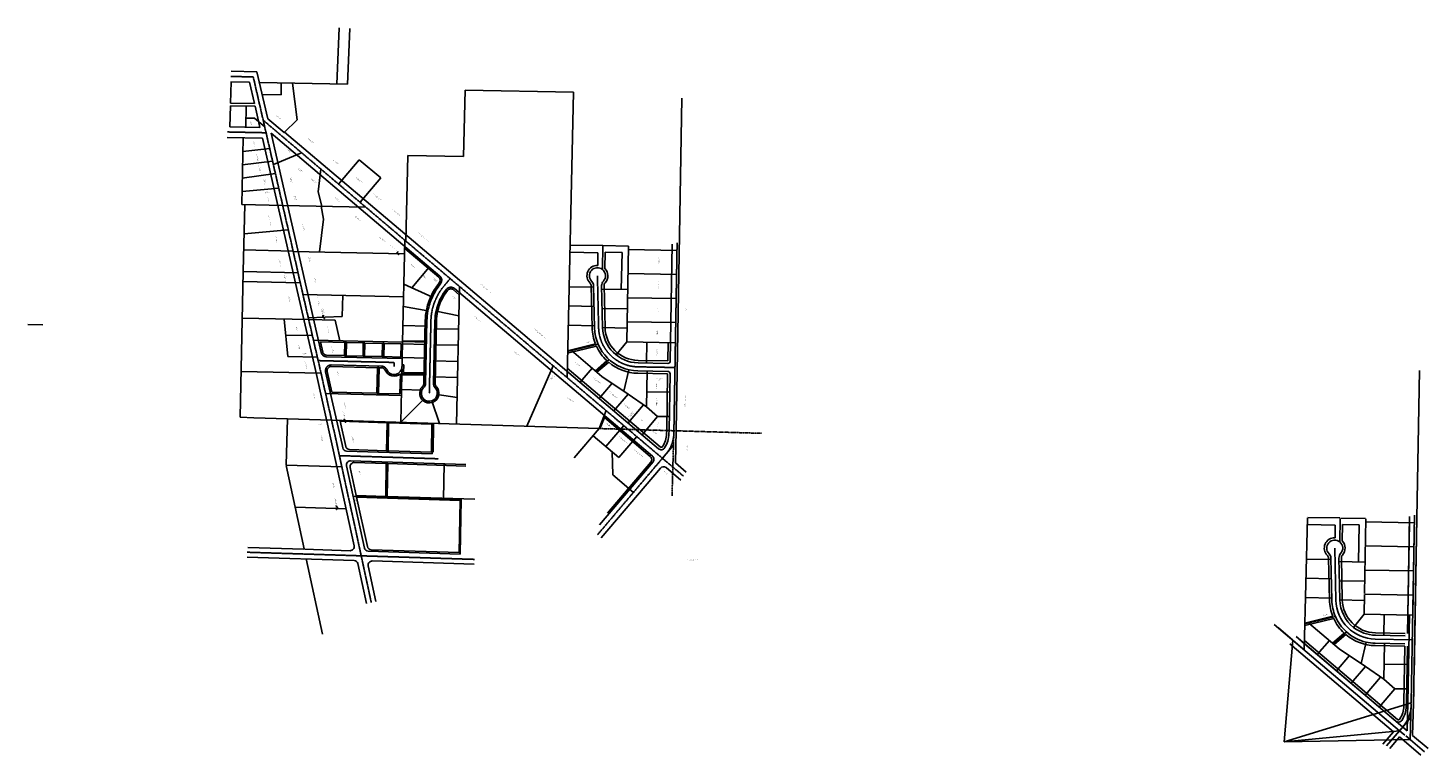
# Model space of a CAD drawing. Header units: feet. Extents: x 1333258 to 1341981, y 274538 to 279072.
import ezdxf
from ezdxf.enums import TextEntityAlignment as Align

# ---------------------------------------------------------------- set-up
doc = ezdxf.new("R2010")
doc.units = ezdxf.units.FT
doc.header["$MEASUREMENT"] = 0
for name, pattern in [('cl', [5, 0.09375, -0.09375, 4.625, -0.09375, 0.09375]), ('D', [0.85, 0.75, -0.1]), ('OhDOT_USTN2', [0.11, 0.069, -0.041])]:
    doc.linetypes.add(name, pattern=pattern)
for name, color, linetype in [('DV_A_Section_VMS_Line', 14, 'OhDOT_USTN2'), ('DV_X_Property_Line', 80, 'Continuous'), ('DV_X_Text', 20, 'Continuous'), ('RW_P_Text-Parcel', 140, 'Continuous'), ('RW_X_CL', 180, 'cl'), ('RW_X_Esmt_U', 11, 'esmtuex'), ('RW_X_Right_of_Way', 50, 'rowex'), ('SC_Scratch11', 7, 'Continuous')]:
    doc.layers.add(name, color=color, linetype=linetype)
doc.styles.add('Slanted-Normal', font='font31.shx', dxfattribs={"height": 0.14})
doc.styles.get("Standard").update_dxf_attribs({"font": 'font31.shx'})
doc.styles.add('Straight-Normal', font='font30.shx', dxfattribs={"height": 0.14})
doc.linetypes.add('esmtuex', pattern='A,0.75,-0.1,["Ex U",Straight-Normal,S=1,R=0,X=0,Y=-0.06],-0.45,0.75,-0.3,0.75,-0.3,0.75,-0.3,0.75,-0.3', length=5.5)
doc.linetypes.add('rowex', pattern='A,0.75,-0.05,["Ex R/W",Straight-Normal,S=1,R=0,X=0,Y=-0.06],-0.7,0.75,-0.3,0.75,-0.3,0.75,-0.3,0.75,-0.3', length=5.7)

# ---------------------------------------------------------------- blocks, each defined once
blk = doc.blocks.new('PROP LINE SYMBOL')
at = {"layer": 'DV_X_Text', "char_height": 2.8, "width": 5.207, "attachment_point": 2, "rotation": 358.19918, "style": 'Slanted-Normal'}
for s, insert in [('P', (1335402.2, 276116.5)), ('L', (1335402.4, 276115.7))]:
    blk.add_mtext(s, dxfattribs=dict(at, insert=insert))

msp = doc.modelspace()

# ---------------------------------------------------------------- hatches: boundary and pattern name
at = {"layer": 'RW_P_Text-Parcel'}
h = msp.add_hatch(color=256, dxfattribs=at)
h.dxf.hatch_style = 1
edge = h.paths.add_edge_path()
edge.add_arc((1335565.7, 277658.8), 0.719, 0, 360)
h = msp.add_hatch(color=256, dxfattribs=at)
h.dxf.hatch_style = 1
edge = h.paths.add_edge_path()
edge.add_arc((1335103.9, 277261.5), 0.719, 0, 360)
h = msp.add_hatch(color=256, dxfattribs=at)
h.dxf.hatch_style = 1
edge = h.paths.add_edge_path()
edge.add_arc((1335235.8, 276613.2), 0.719, 0, 360)
h = msp.add_hatch(color=256, dxfattribs=at)
h.dxf.hatch_style = 1
edge = h.paths.add_edge_path()
edge.add_arc((1335179.4, 276069.4), 0.719, 0, 360)

# ---------------------------------------------------------------- linework, layer by layer
at = {"layer": 'DV_A_Section_VMS_Line'}
for p, q in [((1336817.4, 276574), (1337828.5, 276544.2, 2099.6)), ((1337282.3, 276558.1), (1337270.8, 276154.1))]:
    msp.add_line(p, q, dxfattribs=at)
at = {"layer": 'DV_X_Property_Line'}
for p, q in [((1335182.3, 278721.7), (1335197.1, 279071.5)), ((1335248.3, 278720.3), (1335263, 279068.7)), ((1334700, 278732.5), (1335248.3, 278720.3)), ((1334834.4, 278654.5), (1334835.9, 278729.5)), ((1334906.8, 278727.9), (1334934.2, 278498.5)), ((1334717.4, 278657.1), (1334834.4, 278654.5)), ((1335972.2, 278270.2), (1335981.8, 278684.8)), ((1335981.8, 278684.8), (1336657.6, 278671.9)), ((1336657.6, 278671.9), (1336616.4, 276892.1)), ((1334617.8, 278585.1), (1334614.9, 278452.6)), ((1334616.1, 278509.8), (1334668.8, 278508.6)), ((1334668.8, 278508.6), (1334732.9, 278455)), ((1334853.3, 278419), (1334934.2, 278498.5)), ((1334589.5, 277970.6), (1334598.8, 278387)), ((1334596.9, 278302), (1334763.9, 278319.6)), ((1334786.8, 278219.5), (1334961.7, 278293.9)), ((1335613, 277742.1), (1335625.1, 278276.8)), ((1335625.1, 278276.8), (1335972.2, 278270.2)), ((1334595, 278218.5), (1334781.8, 278241.5)), ((1335065.9, 278050.1), (1335081.7, 278192)), ((1335322.4, 278250.4), (1335193.2, 278098.1)), ((1335322.4, 278250.4), (1335455.8, 278137.2)), ((1334799.6, 278163.5), (1334593.2, 278135.7)), ((1335455.8, 278137.2), (1335326.7, 277984.9)), ((1334591.4, 278052.5), (1334820.3, 278072.9)), ((1335089.4, 277960.3), (1335065.9, 278050.1)), ((1334589.5, 277970.6), (1334844.9, 277965.4)), ((1334598.2, 277552.5), (1334609.1, 277970.2)), ((1334844.9, 277965.4), (1335362.4, 277954.6)), ((1335085.6, 277960.4), (1335099.4, 277879.6)), ((1335099.4, 277879.6), (1335075, 277674.9)), ((1334604.3, 277787.7), (1334879.7, 277813.6)), ((1335606.3, 277747.8, 946.6), (1335592.3, 277111.6)), ((1334910, 277680.8), (1334601.7, 277687.8)), ((1335604.5, 277663.4, 946.9), (1334910.6, 277678.4)), ((1336635.6, 277718.2), (1336840, 277714.4)), ((1336840, 277714.4), (1336837.2, 277565.6)), ((1336840, 277714.4), (1336999.8, 277711.4)), ((1336999.8, 277711.4), (1336988.7, 277115)), ((1336999.4, 277689.9), (1337301.7, 277684.3)), ((1335650.5, 277452.1), (1335758.3, 277579.7)), ((1334598.2, 277552.5), (1334580.8, 276644.3)), ((1334954.7, 277481.8), (1334597, 277489.8)), ((1334940.5, 277544.8), (1334598.2, 277552.5)), ((1336996.6, 277539.9), (1337299.1, 277534.3)), ((1334970.8, 277410.6), (1335598.6, 277396.2)), ((1335219.2, 277404.9), (1335216.1, 277271.7)), ((1335777.4, 277394.1), (1335600.4, 277475)), ((1335946.6, 277458.4), (1335927.7, 276602.3)), ((1336629.5, 277458.3), (1336782.5, 277455.4)), ((1336994.8, 277440), (1336832.8, 277443)), ((1335749.9, 277307.2), (1335597.3, 277335.7)), ((1335942.5, 277275.9), (1335800.6, 277306.1)), ((1336626.8, 277338.3), (1336785.3, 277335.4)), ((1336992.5, 277320), (1336835.6, 277322.9)), ((1336993.8, 277390), (1337296.5, 277384.3)), ((1334592.6, 277261.3), (1335007.1, 277252.9)), ((1334854.4, 277256), (1334878, 277022.9)), ((1335216.1, 277271.7), (1335004.5, 277264.4)), ((1335171.9, 277249.7), (1335006.9, 277253.7)), ((1335201.5, 277121.1), (1335171.9, 277249.7)), ((1336991, 277240), (1337294, 277234.3)), ((1334864.5, 277156.5), (1335030, 277153.3)), ((1335742.9, 277213.2), (1335594.7, 277216.4)), ((1335792.5, 277196.2), (1335940.7, 277193)), ((1336624, 277218.4), (1336788.1, 277215.3)), ((1336990.3, 277200.6), (1336838.4, 277203.4)), ((1335036.6, 277125.1), (1335592.3, 277111.6)), ((1335237.4, 277120.2), (1335235.2, 277018.4)), ((1335352.4, 277117.4), (1335350.2, 277015.6)), ((1335472.4, 277114.5), (1335470.1, 277012.7)), ((1335592.3, 277111.6), (1335581.4, 276613.1)), ((1335740.7, 277113.2), (1335592.5, 277116.5)), ((1335790.3, 277096.3), (1335938.5, 277093)), ((1336810.6, 277100.3), (1336620.2, 277053.7)), ((1336644.2, 277059.6), (1336833.6, 276899.1)), ((1336988.7, 277115), (1336923.1, 277032.7)), ((1336988.7, 277115), (1337291.8, 277109.4)), ((1337111.3, 276982.7), (1337113.7, 277112.7)), ((1334878, 277022.9), (1335060.9, 277019.4)), ((1335440.6, 276963.4), (1335436.6, 276783.4)), ((1335738.4, 277013.2), (1335590.2, 277016.5)), ((1335788.1, 276996.3), (1335936.3, 276993)), ((1336529.7, 276965.2), (1336366, 276588.2)), ((1336879.9, 277003.7), (1336795.5, 276931.4)), ((1334586.2, 276929.4), (1335083.6, 276919.8)), ((1335736.2, 276913.3), (1335588, 276916.5)), ((1335785.9, 276896.3), (1335934.1, 276893.1)), ((1336772.6, 276950.8), (1336697.7, 276862.6)), ((1336833.6, 276899.1), (1336997.8, 276788.9)), ((1337001, 276940.8), (1336970, 276807.6)), ((1337111.2, 276709), (1337115.3, 276932.6)), ((1335585.1, 276779.2), (1335112.2, 276792.7)), ((1335712.8, 276813.7), (1335585.8, 276816.5)), ((1335808.1, 276786.4), (1335931.3, 276768.2)), ((1336897.5, 276856.2), (1336817.1, 276761.4)), ((1336997.8, 276788.9), (1336908.7, 276683.9)), ((1337111.2, 276709), (1336997.8, 276788.9)), ((1337112.9, 276802.6), (1337256.5, 276800.2)), ((1335723.6, 276758), (1335581.4, 276613.1)), ((1335774.5, 276746.3), (1335821.8, 276605.6)), ((1337092.2, 276722.4), (1336996.5, 276609.5)), ((1337111.2, 276709), (1337181.2, 276649.6)), ((1334665.3, 276641.6), (1334580.8, 276644.3)), ((1334874.7, 276635.1), (1334665.3, 276641.6)), ((1334865.7, 276347.3), (1334874.7, 276635.1)), ((1335149.5, 276626.5), (1334874.7, 276635.1)), ((1336817.4, 276574), (1335149.5, 276626.5)), ((1335496.8, 276425.5), (1335500.3, 276615.5)), ((1336817.4, 276574), (1336860.3, 276685.5)), ((1337181.2, 276649.6), (1337084.2, 276535.2)), ((1337181.2, 276649.6), (1337253.9, 276648.4)), ((1335776.6, 276416.7), (1335780.2, 276606.7)), ((1336662, 276391.2, -1.3), (1336817.4, 276574, -1.3)), ((1336939.2, 276393.1), (1336779, 276528.9)), ((1336859.2, 276461.1, -1.3), (1336970.6, 276592.1, -1.3)), ((1336939.2, 276393.1, -1.3), (1337050.7, 276524.3, -1.3)), ((1335491.6, 276145.6), (1335495.6, 276365.5)), ((1335846.4, 276134.4), (1335850.5, 276354.4)), ((1336901.5, 276285.2), (1336898.2, 276427.8)), ((1334978.3, 275823.5, -1.3), (1334866, 276343.6, -1.3)), ((1335214, 276334.3), (1334867.1, 276345.2)), ((1337030.5, 276175.9), (1336901.5, 276285.2)), ((1335284.1, 276152.1), (1335956.3, 276130.9)), ((1335950, 275791), (1335956.3, 276130.9)), ((1334922.2, 276083.4), (1335239.7, 276073.4)), ((1335093, 275292.5), (1334991.8, 275761.1))]:
    msp.add_line(p, q, dxfattribs=at)
at = {"layer": 'RW_P_Text-Parcel'}
msp.add_line((1333258, 277221.7), (1333349.7, 277221), dxfattribs=at)
for centre in [(1335565.7, 277658.8), (1335103.9, 277261.5), (1335235.8, 276613.2), (1335179.4, 276069.4)]:
    msp.add_circle(centre, 0.719, dxfattribs=at)
for points in [[(1335561.4, 277678.8), (1335563.3, 277674.4), (1335559, 277672.9), (1335565.7, 277658.8)], [(1335099.6, 277281.5), (1335099.3, 277277.7), (1335096.7, 277278.4), (1335103.9, 277261.5)], [(1335231.5, 276633.3), (1335231.2, 276629.5), (1335228.6, 276630.2), (1335235.8, 276613.2)], [(1335179.2, 276095.1), (1335179.8, 276086.4), (1335184, 276086.3), (1335179.4, 276069.4)]]:
    msp.add_spline(points, degree=3, dxfattribs=at)
at = {"layer": 'RW_X_CL'}
for p, q in [((1334522.8, 278769.4), (1334661.5, 278766.4)), ((1334723.5, 278496.3), (1334661.5, 278766.4)), ((1334910.2, 277680.2), (1334723.5, 278496.3)), ((1334723.5, 278496.3), (1335613.1, 277742)), ((1334500.3, 278423.2), (1334741.3, 278418.2)), ((1335612.9, 277742.2), (1337342.2, 276277.3)), ((1334963.6, 277442.1), (1334910.2, 277680.2)), ((1337302.5, 277732.7), (1337282.1, 276543)), ((1335851.2, 277464.3), (1335888.6, 277508.6)), ((1336805.9, 277526.7), (1336813.4, 277202.8)), ((1335075.8, 276954.5), (1334963.6, 277442.1)), ((1335758.6, 276793.7), (1335768.6, 277246.1)), ((1335065.9, 276997.5), (1335539.6, 276986)), ((1335539, 276961), (1335539.6, 276986)), ((1337058.7, 276958.7), (1337289.2, 276954.4)), ((1335185.2, 276467.3), (1335075.8, 276954.5)), ((1335396.6, 275490.3), (1335185.2, 276467.3)), ((1335814.8, 276385.5), (1335198.7, 276404.9)), ((1336806.7, 275911.9), (1337210.9, 276388.6)), ((1337234.7, 276417.1), (1337211.7, 276390)), ((1334624.1, 275802.6), (1335333.8, 275780.4)), ((1336039.4, 275758.2), (1335333.8, 275780.4))]:
    msp.add_line(p, q, dxfattribs=at)
at = {"layer": 'RW_X_CL', "flags": 128}
for points in [[(1335768.6, 277246.1, -0.171532), (1335851.2, 277464.3)], [(1337058.7, 276958.7, -0.402003), (1336813.4, 277202.8)]]:
    msp.add_lwpolyline(points, format="xyb", dxfattribs=at)
at = {"layer": 'RW_X_CL'}
msp.add_arc((1337082.1, 276546.5), 200, 319.69565, 359.01846, dxfattribs=at)
at = {"layer": 'RW_X_Esmt_U', "ltscale": 0.6}
for p, q in [((1335605.2, 277696.3), (1335817.1, 277516.8)), ((1336634.5, 277673.2), (1336809.2, 277670)), ((1336807.7, 277591.6), (1336809.2, 277670)), ((1336852.4, 277572.1), (1336854.3, 277674.1)), ((1336854.3, 277674.1), (1336959.1, 277672.2)), ((1336954.8, 277440.7), (1336959.1, 277672.2)), ((1335908.7, 277439.2), (1335945.4, 277408.1)), ((1336773.4, 277201.9), (1336767.3, 277463.5)), ((1336853.4, 277203.8), (1336847.3, 277465.3)), ((1335725, 276856.7), (1335733.6, 277246.9)), ((1335795, 276855.1), (1335803.6, 277245.3)), ((1335232.2, 277110.3), (1335080.2, 277114)), ((1335094.7, 277050.6), (1335080.2, 277114)), ((1335230.4, 277028.5), (1335232.2, 277110.3)), ((1335240.4, 277028.3), (1335242.2, 277110.1)), ((1335347.2, 277107.5), (1335242.2, 277110.1)), ((1335345.4, 277025.7), (1335347.2, 277107.5)), ((1335355.4, 277025.5), (1335357.2, 277107.3)), ((1335467.1, 277104.6), (1335357.2, 277107.3)), ((1335465.4, 277022.8), (1335467.1, 277104.6)), ((1335475.4, 277022.6), (1335477.1, 277104.4)), ((1335582.1, 277101.8), (1335477.1, 277104.4)), ((1335580.3, 277020), (1335582.1, 277101.8)), ((1335730.3, 277098.4), (1335592.1, 277101.5)), ((1335730.8, 277118.4), (1335592.6, 277121.5)), ((1336799.9, 277087.4), (1336619.9, 277043.4)), ((1336793.9, 277101.4), (1336620.3, 277058.9)), ((1337244.9, 276995.2), (1337246.8, 277110.2)), ((1335230.4, 277028.5), (1335118.5, 277031.2)), ((1335435.3, 276953.5), (1335147.3, 276960.5)), ((1335345.4, 277025.7), (1335240.4, 277028.3)), ((1335465.4, 277022.8), (1335355.4, 277025.5)), ((1335580.3, 277020), (1335475.4, 277022.6)), ((1335599.2, 276970.4), (1335589.2, 276970.4)), ((1335598.2, 276923.8), (1335599.2, 276970.4)), ((1336864.8, 276997.3), (1336791.6, 276934.7)), ((1336876.1, 276987.2), (1336803.2, 276924.9)), ((1337244.9, 276995.2), (1337059.4, 276998.7)), ((1335151.2, 276801.6), (1335122.3, 276930)), ((1335431.9, 276793.6), (1335435.3, 276953.5)), ((1335441.9, 276793.3), (1335445.3, 276953.3)), ((1335445.3, 276953.3), (1335461.3, 276952.9)), ((1335575.3, 276789.5), (1335578, 276915.4)), ((1335726.1, 276906), (1335587.9, 276909)), ((1335726.4, 276921), (1335598.2, 276923.8)), ((1336617.8, 276950), (1337196.9, 276459.4)), ((1337243.5, 276915.2), (1337057.9, 276918.7)), ((1337237.4, 276562), (1337243.5, 276915.2)), ((1335431.9, 276793.6), (1335151.2, 276801.6)), ((1335575.3, 276789.5), (1335441.9, 276793.3)), ((1335495.2, 276610.6), (1335202.2, 276619.8)), ((1335237.6, 276462.4), (1335202.2, 276619.8)), ((1335492, 276435.7), (1335495.2, 276610.6)), ((1335502, 276435.3), (1335505.2, 276610.3)), ((1335775.1, 276601.8), (1335505.2, 276610.3)), ((1336821.8, 276571.4), (1336849.2, 276642.6)), ((1336849.2, 276642.6), (1337135.4, 276400.1)), ((1335771.8, 276426.9), (1335775.1, 276601.8)), ((1335781.8, 276426.6), (1335785.1, 276601.5)), ((1337237.4, 276562.2), (1337236.9, 276541.8)), ((1335492, 276435.7), (1335261.2, 276442.9)), ((1335771.8, 276426.9), (1335502, 276435.3)), ((1335490.5, 276355.7), (1335291, 276361.9)), ((1335486.7, 276150.7), (1335490.5, 276355.7)), ((1335496.6, 276150.4), (1335500.5, 276355.4)), ((1335985.3, 276340.1), (1335500.5, 276355.4)), ((1336868.6, 276046.8), (1337138.3, 276364.9)), ((1335303.6, 276156.5), (1335265.7, 276331.7)), ((1335486.7, 276150.7), (1335303.6, 276156.5)), ((1335951.2, 276126.1), (1335305.8, 276146.4)), ((1335372.5, 275838.1), (1335305.8, 276146.4)), ((1336041.4, 276133.3), (1335496.6, 276150.4)), ((1335945.2, 275801.2), (1335951.2, 276126.1)), ((1335945.2, 275801.2), (1335396.1, 275818.4))]:
    msp.add_line(p, q, dxfattribs=at)
at = {"layer": 'RW_X_Esmt_U', "ltscale": 0.6, "flags": 128}
for points in [[(1336760, 277480.6, -0.679256), (1336807.7, 277591.6)], [(1335768.3, 277398.3, -0.064202), (1335820.3, 277481.9)], [(1335740, 277309, -0.061029), (1335768.3, 277398.3)], [(1335810.4, 277304.1, -0.117368), (1335873.1, 277435.8)], [(1336793.9, 277101.4, -0.089117), (1336773.4, 277201.9)], [(1337059.4, 276998.7, -0.402003), (1336853.4, 277203.8)], [(1336864.8, 276997.3, -0.096634), (1336799.9, 277087.4)], [(1337057.9, 276918.7, -0.172536), (1336876.1, 276987.2)], [(1335578, 276915.4, -0.507522), (1335483.8, 276937.6)]]:
    msp.add_lwpolyline(points, format="xyb", dxfattribs=at)
at = {"layer": 'RW_X_Esmt_U', "ltscale": 0.6}
for centre, radius, start, end in [((1336805.9, 277526.7), 65, 317.57182, 44.30656), ((1335800.9, 277497.7), 25, 320.76199, 49.73286), ((1336742.3, 277462.9), 25, 1.3334, 45.09531), ((1336872.3, 277465.9), 25, 137.57182, 181.33356), ((1335892.5, 277420.1), 25, 49.73286, 141.18792), ((1336118.5, 277238.4), 385, 169.42523, 178.73719), ((1336118.5, 277238.4), 315, 167.96424, 178.73719), ((1335119.1, 277056.2), 25, 192.96683, 268.60923), ((1335146.7, 276935.5), 25, 88.60923, 192.65688), ((1335460.7, 276927.9), 25, 22.92497, 88.60923), ((1335758.6, 276793.7), 60, 156.33347, 225.53648), ((1335758.6, 276793.7), 60, 134.97545, 156.33347), ((1335695, 276857.3), 30, 314.97545, 358.73719), ((1335758.6, 276793.7), 60, 288.57706, 351.61764), ((1335825, 276854.5), 30, 178.73719, 222.49893), ((1335758.6, 276793.7), 60, 351.61764, 42.49893), ((1335758.6, 276793.7), 60, 225.53648, 288.57706), ((1337081.9, 276546.2), 155, 326.90174, 358.37019), ((1335262, 276467.9), 25, 192.65688, 268.19868), ((1337203.4, 276467), 10, 229.73286, 326.90174), ((1335290.2, 276337), 25, 88.19917, 192.20609), ((1337119.2, 276381), 25, 319.70678, 49.73286), ((1335396.9, 275843.4), 25, 192.20609, 268.19917)]:
    msp.add_arc(centre, radius, start, end, dxfattribs=at)
at = {"layer": 'RW_X_Right_of_Way', "ltscale": 0.7}
for p, q in [((1334523.6, 278802.4), (1334684.8, 278798.8)), ((1334752.4, 278504.6), (1334684.8, 278798.8)), ((1334523.2, 278736), (1334519.8, 278603.6)), ((1334522.1, 278736.5), (1334638.2, 278733.9)), ((1334668.8, 278600.5), (1334638.2, 278733.9)), ((1337297.4, 276560.8), (1337332.9, 278633.8)), ((1334515.9, 278454.8), (1334519.3, 278587.1)), ((1334519.3, 278587.1), (1334672.6, 278583.9)), ((1334519.8, 278603.6), (1334668.8, 278600.5)), ((1334694.3, 278489.6), (1334672.6, 278583.9)), ((1334703.2, 278450.7), (1334515.9, 278454.8)), ((1334703.2, 278450.7), (1334694.2, 278489.6)), ((1334752.4, 278504.6), (1334853.3, 278419)), ((1334718.3, 278384.3), (1334499.6, 278389.2)), ((1334880.9, 277673.6), (1334718.3, 278384.3)), ((1334772.8, 278415.1), (1335593.6, 277719.3)), ((1334939.4, 277686.9), (1334772.8, 278415.1)), ((1334856.8, 278422.6), (1335632.4, 277765)), ((1335632.4, 277765), (1337187.2, 276447.9)), ((1334934.3, 277435.5), (1334880.9, 277673.6)), ((1334992.8, 277448.8), (1334939.4, 277686.9)), ((1335593.6, 277719.3), (1335823.6, 277524.4)), ((1337259.9, 276995), (1337272.3, 277724.2)), ((1335046.6, 276947.8), (1334934.3, 277435.5)), ((1335085, 277048.4), (1334992.8, 277448.8)), ((1335915.2, 277446.8), (1337149.5, 276401.3)), ((1336788.4, 277202.2), (1336782.3, 277463.8)), ((1336838.4, 277203.4), (1336832.3, 277465)), ((1335735, 276856.5), (1335743.6, 277246.6)), ((1335785, 276855.4), (1335793.6, 277245.5)), ((1335589.9, 277009.8), (1335118.3, 277021.2)), ((1335461.6, 276962.9), (1335147.6, 276970.5)), ((1337244.6, 276980.2), (1337059.1, 276983.7)), ((1335156, 276460.8), (1335046.6, 276947.8)), ((1335214.5, 276473.7), (1335112.6, 276927.9)), ((1337243.8, 276930.2), (1337058.2, 276933.7)), ((1337252.4, 276561.8), (1337258.5, 276915)), ((1337252.4, 276561.8), (1337251.9, 276541.4)), ((1337291.7, 276359.4), (1337297.4, 276560.8)), ((1335289.6, 275842.8), (1335156, 276460.8)), ((1335219, 276453.2), (1335214.5, 276473.7)), ((1335776.6, 276416.7), (1335242.6, 276433.5)), ((1335985.6, 276350.1), (1335268.2, 276372.7)), ((1336819.4, 275973.3), (1337152.4, 276366)), ((1337291.7, 276359.4), (1337359.7, 276301.9)), ((1335354.1, 275828.7), (1335243, 276342.4)), ((1336829.6, 275892.5), (1337198.2, 276327.3)), ((1337233.4, 276330.2), (1337324.8, 276252.7)), ((1334627, 275832.5, -1.3), (1334976.8, 275821.5, -1.3)), ((1335289.9, 275751.7), (1334623.1, 275772.6)), ((1335264.4, 275812.5), (1334980.8, 275821.4)), ((1335950, 275791), (1335377.7, 275809)), ((1336038.8, 275728.2), (1335403.3, 275748.2)), ((1335367.3, 275483.9), (1335313.6, 275732)), ((1335425.9, 275496.6), (1335378, 275717.9))]:
    msp.add_line(p, q, dxfattribs=at)
at = {"layer": 'RW_X_Right_of_Way', "ltscale": 0.7, "flags": 128}
for points in [[(1335749.9, 277307.2, -0.061029), (1335777.4, 277394.1)], [(1335777.4, 277394.1, -0.064202), (1335828.1, 277475.6)], [(1335800.6, 277306.1, -0.117368), (1335865.3, 277442.1)], [(1337058.2, 276933.7, -0.402003), (1336788.4, 277202.2)], [(1337059.1, 276983.7, -0.402003), (1336838.4, 277203.4)], [(1335589, 276959.8, -0.807505), (1335493, 276941.5)]]:
    msp.add_lwpolyline(points, format="xyb", dxfattribs=at)
at = {"layer": 'RW_X_Right_of_Way', "ltscale": 0.7}
for centre, radius, start, end in [((1336805.9, 277526.7), 50, 51.11045, 225.09531), ((1335800.9, 277497.7), 35, 320.76199, 49.73286), ((1336742.3, 277462.9), 40, 1.3334, 45.09531), ((1336872.3, 277465.9), 40, 137.57182, 181.33356), ((1336805.9, 277526.7), 50, 317.57182, 51.11045), ((1335892.5, 277420.1), 35, 49.73286, 141.18792), ((1336118.5, 277238.4), 375, 169.42523, 178.73719), ((1336118.5, 277238.4), 325, 167.96424, 178.73719), ((1337244.9, 276995.2), 15, 268.93467, 359.01846), ((1337243.5, 276915.2), 15, 359.01846, 88.93467), ((1335758.6, 276793.7), 50, 156.33347, 225.53648), ((1335758.6, 276793.7), 50, 134.97545, 156.33347), ((1335695, 276857.3), 40, 314.97545, 358.73719), ((1335758.6, 276793.7), 50, 288.57706, 351.61764), ((1335825, 276854.5), 40, 178.73719, 222.49893), ((1335758.6, 276793.7), 50, 351.61764, 42.49893), ((1335758.6, 276793.7), 50, 225.53648, 288.57706), ((1337081.9, 276546.2), 170, 326.90174, 358.37019), ((1335243.4, 276458.5), 25, 192.20609, 268.19868), ((1337203.4, 276467), 25, 229.73286, 326.90174), ((1335267.4, 276347.7), 25, 88.19868, 192.20609), ((1337133.3, 276382.2), 25, 319.70678, 49.73286), ((1337217.3, 276311.1), 25, 49.73286, 139.70678), ((1335265.2, 275837.5), 25, 268.2089, 12.20609), ((1335378.5, 275834), 25, 192.20609, 268.19918), ((1335289.2, 275726.7), 25, 12.20609, 88.2089), ((1335402.5, 275723.2), 25, 88.19918, 192.20609)]:
    msp.add_arc(centre, radius, start, end, dxfattribs=at)
at = {"layer": 'RW_X_Right_of_Way', "linetype": 'D', "ltscale": 0.7}
for centre, start, end in [((1335119.1, 277056.2), 192.96683, 268.60923), ((1335146.7, 276935.5), 88.60923, 192.65688), ((1335460.7, 276927.9), 22.92497, 88.60923)]:
    msp.add_arc(centre, 35, start, end, dxfattribs=at)
at = {"layer": 'SC_Scratch11'}
for p, q in [((1341927.2, 276935.5), (1341891.1, 274862.4)), ((1337279.8, 276470.3), (1337234.4, 276416.8)), ((1337234.4, 276416.8), (1337210.7, 276388.8)), ((1341229.5, 276017.1), (1341210.2, 275194)), ((1341232.5, 276020), (1341431, 276016.3)), ((1341434, 276013.2), (1341431.2, 275867.4)), ((1341437, 276016.1), (1341590.8, 276013.2)), ((1341593.8, 276010.2), (1341585, 275544.7)), ((1341866.3, 276025.9), (1341855.6, 275411.6)), ((1341896.5, 276034.4), (1341876.1, 274862.8)), ((1341896.5, 276034.4), (1341885.6, 275411)), ((1341911.3, 276024), (1341894.1, 275037.2)), ((1341228.5, 275975.1), (1341403.2, 275971.8)), ((1341403.2, 275971.8), (1341401.7, 275893.4)), ((1341448.3, 275975.9), (1341446.3, 275873.8)), ((1341448.3, 275975.9), (1341553.1, 275973.9)), ((1341553.1, 275973.9), (1341548.7, 275742.5)), ((1341593.4, 275991.7), (1341895.6, 275985.9)), ((1341865.7, 275986.5), (1341855.6, 275411.6)), ((1341399.8, 275828.4), (1341407.2, 275504.6)), ((1341590.6, 275841.7), (1341893, 275836)), ((1341223.5, 275760.1), (1341376.4, 275757.2)), ((1341361.2, 275765.3), (1341367.3, 275503.7)), ((1341376.2, 275765.6), (1341382.2, 275504)), ((1341426.2, 275766.8), (1341432.2, 275505.2)), ((1341588.7, 275741.7), (1341426.7, 275744.8)), ((1341441.2, 275767.1), (1341447.2, 275505.5)), ((1341587.7, 275691.7), (1341890.4, 275686)), ((1341220.7, 275640.2), (1341379.2, 275637.2)), ((1341586.4, 275621.8), (1341429.5, 275624.7)), ((1341217.8, 275520.2), (1341381.9, 275517.1)), ((1341584.2, 275502.3), (1341432.2, 275505.2)), ((1341584.8, 275538.7), (1341582.5, 275416.8)), ((1341587.9, 275541.7), (1341887.8, 275536)), ((1341393.7, 275389.2), (1341213.8, 275345.2)), ((1341404.4, 275402.1), (1341214, 275355.6)), ((1341387.7, 275403.2), (1341214.1, 275360.7)), ((1341582.5, 275416.8), (1341516.9, 275334.4)), ((1341582.5, 275416.8), (1341885.6, 275411)), ((1341705.1, 275284.4), (1341707.5, 275414.4)), ((1341855.6, 275411.6), (1341853.6, 275296.6)), ((1341865.6, 275411.4), (1341856.1, 274863.2)), ((1341804, 274690), (1341023.5, 275352.4)), ((1341137.3, 275255.8), (1341048.9, 275330.8)), ((1341238, 275361.4), (1341427.4, 275200.9)), ((1341473.7, 275305.5), (1341389.3, 275233.2)), ((1341653.2, 275300.4), (1341838.7, 275296.9)), ((1341139.6, 275253.9), (1341085, 274621.6)), ((1341765.5, 274683.3), (1341120.2, 275231)), ((1341765.5, 274683.3), (1341120.2, 275231)), ((1341210.2, 275194), (1341141.9, 275251.9)), ((1341211.1, 275232.5), (1341159, 275276.8)), ((1341851.1, 274689.4), (1341159, 275276.8)), ((1341780.6, 274749.2), (1341211.1, 275232.5)), ((1341790.3, 274760.7), (1341211.6, 275251.8)), ((1341366.4, 275252.6), (1341291.5, 275164.4)), ((1341458.6, 275299.1), (1341385.4, 275236.5)), ((1341469.8, 275289), (1341397, 275226.7)), ((1341594.8, 275242.5), (1341563.7, 275109.4)), ((1341651.7, 275220.4), (1341837.3, 275216.9)), ((1341652, 275235.4), (1341837.5, 275231.9)), ((1341652.5, 275260.4), (1341882.9, 275256.1)), ((1341652.9, 275285.4), (1341838.4, 275281.9)), ((1341704.9, 275010.7), (1341709.1, 275234.3)), ((1341837.3, 275216.9), (1341831.1, 274863.7)), ((1341852.3, 275216.7), (1341846.1, 274863.5)), ((1341491.3, 275158), (1341410.8, 275063.1)), ((1341427.4, 275200.9), (1341591.6, 275090.7)), ((1341591.6, 275090.7), (1341502.3, 274985.5)), ((1341704.9, 275010.7), (1341591.6, 275090.7)), ((1341706.7, 275104.4), (1341850.3, 275101.9)), ((1341685.9, 275024.1), (1341589.9, 274911)), ((1341774.9, 274951.3), (1341677.6, 274836.6)), ((1341704.9, 275010.7), (1341774.9, 274951.3)), ((1341774.9, 274951.3), (1341847.6, 274950)), ((1341831.1, 274863.9), (1341830.5, 274843.5)), ((1341846.1, 274863.5), (1341845.5, 274843)), ((1341856.1, 274863.2), (1341851.1, 274689.4)), ((1341892.5, 274942), (1341891.1, 274862.4)), ((1341876.1, 274862.8), (1341085, 274621.6)), ((1341876, 274859.8), (1341869.5, 274634.4)), ((1341891.1, 274862.4), (1341885.3, 274660.4)), ((1341891.1, 274862.4), (1341885.3, 274660.4)), ((1341085, 274621.6), (1341803.9, 274690)), ((1341723.3, 274594.8), (1341804, 274690)), ((1341828.1, 274718.5), (1341804, 274690.1)), ((1341837.5, 274661.6), (1341804, 274690.1)), ((1341828.1, 274718.5), (1341805.3, 274691.7)), ((1341873.5, 274772), (1341828.1, 274718.5)), ((1341873.5, 274772), (1341828.1, 274718.5)), ((1341869.6, 274635.1), (1341085, 274621.6)), ((1341700.5, 274606.5), (1341765.5, 274683.3)), ((1341700.5, 274606.5), (1341765.5, 274683.3)), ((1341723.3, 274594.8), (1341802.7, 274688.4)), ((1341742.4, 274578.6), (1341803.7, 274651)), ((1341742.4, 274578.6), (1341803.7, 274651)), ((1341936.4, 274538.4), (1341803.7, 274651)), ((1341936.4, 274538.4), (1341803.7, 274651)), ((1341869.5, 274634.4), (1341842.1, 274657.7)), ((1341885.3, 274660.4), (1341981.1, 274579.1)), ((1341981.1, 274579.1), (1341885.3, 274660.4))]:
    msp.add_line(p, q, dxfattribs=at)
at = {"layer": 'SC_Scratch11', "flags": 128}
msp.add_lwpolyline([(1341958.7, 274558.7), (1341871.5, 274632.8)], dxfattribs=at)
msp.add_lwpolyline([(1341958.7, 274558.7), (1341871.5, 274632.8)], dxfattribs=at)
at = {"layer": 'SC_Scratch11'}
for centre, radius, start, end in [((1341399.8, 275828.4), 65, 88.33381, 225.08003), ((1341399.8, 275828.4), 50, 51.09517, 225.08003), ((1341399.8, 275828.4), 50, 317.55654, 51.09517), ((1341399.8, 275828.4), 65, 317.55654, 44.29128), ((1341336.2, 275764.7), 25, 1.31812, 45.08003), ((1341336.2, 275764.7), 40, 1.31812, 45.08003), ((1341466.2, 275767.7), 40, 137.55654, 181.31829), ((1341466.2, 275767.7), 25, 137.55654, 181.31829), ((1341657.2, 275510.4), 290, 181.31829, 201.68867), ((1341657.2, 275510.4), 275, 181.31829, 203.17975), ((1341657.2, 275510.4), 250, 181.31829, 268.91939), ((1341657.2, 275510.4), 225, 181.31829, 231.43165), ((1341657.2, 275510.4), 210, 181.31829, 268.91939), ((1341657.2, 275510.4), 290, 204.69337, 226.7716), ((1341657.2, 275510.4), 275, 203.17975, 228.16281), ((1341657.2, 275510.4), 275, 228.16281, 256.88037), ((1341657.2, 275510.4), 225, 231.43165, 268.91939), ((1341657.2, 275510.4), 290, 229.76268, 268.91939), ((1341657.2, 275510.4), 275, 256.88037, 268.91939), ((1341675.6, 274847.9), 155, 326.70123, 358.35491), ((1341675.6, 274847.9), 170, 326.70123, 358.35491), ((1341675.6, 274847.9), 200, 319.68037, 358.35491), ((1341675.6, 274847.9), 200, 319.68037, 358.35491), ((1341796.8, 274768.3), 25, 229.68037, 326.70123), ((1341796.8, 274768.3), 10, 229.68037, 326.70123)]:
    msp.add_arc(centre, radius, start, end, dxfattribs=at)

# ---------------------------------------------------------------- block references
at = {"layer": 'RW_P_Text-Parcel'}
for p, rotation in [((2613885.7, 750845.7), 188.5837588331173), ((2560043.6, -319862), 142.2910335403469), ((606321.6, -874236.8), 46.02248817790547), ((2613919.4, 750648.2), 188.5837588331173), ((217944.7, -503970), 23.32241699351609), ((2613939.7, 750569.3), 188.5837588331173), ((217848.5, -504011.3), 23.32241699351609), ((2613961, 750491), 188.5837588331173), ((1556939, -1067373), 87.6815747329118), ((606673.9, -874534.2), 46.02248817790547), ((2613987.1, 750403.6), 188.5837588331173), ((606804.9, -874650.7), 46.02248817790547), ((2613998.7, 750303.7), 188.5837588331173), ((2614160.7, 750300.5), 188.5837588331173), ((15141.4, -63703.6), 2.827803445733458), ((2614026.2, 750142.3), 188.5837588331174), ((1566348.3, -1066162.1), 88.05934325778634), ((2667973, 564486.6), 180.4590279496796), ((2614219.3, 750013.5), 188.5837588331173), ((2663138.8, 589320.8), 181.5293830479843), ((1602532, -1059612.7), 89.60611996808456), ((1602532.6, -1059592.2), 89.60611996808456), ((2670344.5, 564490.1), 180.4590279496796), ((2668011.7, 564350.3), 180.4590279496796), ((2668023.4, 564287.6), 180.4590279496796), ((607149.5, -875158.6), 46.02248817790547), ((2670343.2, 564340.2), 180.4590279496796), ((2614281.3, 749746), 188.5837588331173), ((1566678.4, -1066614.6), 88.05934325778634), ((2670339.3, 564190), 180.4590279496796), ((2668075, 564058), 180.4590279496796), ((2614312.4, 749604.3), 188.5837588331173), ((2614313.6, 749588.9), 188.5837588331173), ((2670335.8, 564040.4), 180.4590279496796), ((2668100.5, 563958.6), 180.4590279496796), ((2614358.6, 749459.5), 188.5837588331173), ((2670334.4, 563915.2), 180.4590279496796), ((2668132, 563824.9), 180.4590279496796), ((1567352.5, -1066992.9), 88.05934325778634), ((2668159.9, 563725.4), 180.4590279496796), ((1567240.3, -1067074), 88.05934325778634), ((608166.6, -875783.7), 46.02248817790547), ((2614432.6, 749127.2), 188.5837588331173), ((608286.4, -875884.7), 46.02248817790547), ((2670330.4, 563605.2), 180.4590279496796), ((608375.9, -875964.6), 46.02248817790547), ((2668228.2, 563432.4), 180.4590279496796), ((2614453, 748961.2), 188.5837588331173), ((1567574.8, -1067350), 88.05934325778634), ((608462, -876040.9), 46.02248817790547), ((2670347.5, 563453.3), 180.4590279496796), ((608353.7, -876155.2), 46.02248817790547), ((608546.6, -876118.7), 46.02248817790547), ((608429.8, -876227.7), 46.02248817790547), ((2668294.2, 563140.3), 180.4590279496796), ((2614541.6, 748488), 188.5837588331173), ((2668338, 562879), 180.4590279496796)]:
    msp.add_blockref('PROP LINE SYMBOL', p, dxfattribs=dict(at, rotation=rotation))

# ---------------------------------------------------------------- texts
at = {"layer": 'DV_X_Text', "insert": (1337396.8, 275756.8), "char_height": 2.5, "width": 95.088, "attachment_point": 2, "style": 'Slanted-Normal'}
msp.add_mtext('DANIEL R. & WILMA TIMMERMAN TRUSTEES\\P1010 SHARPSBURG RD', dxfattribs=at)
at = {"layer": 'RW_P_Text-Parcel', "char_height": 2.5, "attachment_point": 2, "style": 'Slanted-Normal'}
for s, insert, width, rotation in [('CAROLYN R. MCNEIL\\P405 E MILLIGAN ST', (1334820, 278519.3), 95.088, 323.23189), ("THOBE'S RENTAL LLC\\P305 W WIGGS ST", (1334642.3, 278478), 95.088, 102.90511), ('RALPH BECHTOL\\P 502 GREENVILLE RD', (1334664.7, 278344.6), 95.088, 102.88416), ('MARY HELP OF CHRISTIANS \\P403 SHARPSBURG RD', (1335019.2, 278372.9), 95.088, 323.23189), ('NORBERT E. MCDOWELL\\P504 ST RTE 49', (1334685.1, 278264.8), 95.088, 102.88416), ('JBA ENTERPRISES  \\P501 ST RTE 49', (1334889, 278305.5), 95.088, 323.23189), ('ROBERT & ELIZABETH RAMMEL\\P506 ST RT 49', (1334700, 278189.9), 95.088, 102.88416), ('SCOTT A. & RENEE L. BRUNSWICK\\P505 GREENVILLE RD', (1334958.9, 278188.1), 47.289, 323.23189), ('MARY HELP OF CHRISTIANS \\P403 SHARPSBURG RD', (1335178.9, 278235.7), 95.088, 319.70624), ('DENNIS L. & CAROLYN S. PARSONS\\P508 ST RT 49', (1334728.5, 278115.7), 47.544, 102.88416), ('SCOTT A. & RENEE L. BRUNSWICK\\P505 GREENVILLE RD', (1334891.5, 278124.5), 47.289, 102.88824), ('SCOTT A. & RENEE L. BRUNSWICK\\P505 GREENVILLE RD', (1335039.7, 278121.8), 59.909, 319.70624), ('CHARLES P & LUCY STAUGLER \\P819 SHARPSBURG RD', (1335324, 278123.7), 95.088, 319.70624), ('THOMAS C. WOOD\\P512 ST RT 49', (1334749.3, 278043.9), 95.088, 192.88416), ('THOMAS C. WOOD\\P512 ST RT 49', (1334750.1, 278002), 95.088, 102.88416), ('SCOTT A. & RENEE L. BRUNSWICK\\P505 GREENVILLE RD', (1334916.2, 278013.2), 47.289, 102.82638), ('JEFFREY J. & KIRA D. DALE \\P804 SHARPSBURG RD', (1335193, 278000.5), 95.088, 319.70624), ('MARY HELP OF CHRISTIANS CHURCH\\PSHARPSBURG RD', (1335437.5, 278018.2), 95.088, 319.70624), ('MARY HELP OF CHRISTIANS CHURCH\\PSHARPSBURG RD', (1335552.9, 277924.4), 95.088, 319.70624), ('TYLER M. ACHESON & HAILEY L. MOELLER\\P1865 ST RT 49', (1334762.1, 277870.7), 95.088, 102.88416), ('SCOTT A. & RENEE L. BRUNSWICK\\P1860 ST RTE 49', (1334970.9, 277824.1), 95.088, 102.82638), ('CHARLES R. & TERRI L. KELLER\\P822 SHARPSBURG RD', (1335316.3, 277885), 95.088, 319.70624), ('RYAN M. & LORI R. THOBE\\P1850 ST RTE 49', (1334802.1, 277751.8), 95.088, 102.88416), ('CHARLES R. & TERRI L. KELLER\\P822 SHARPSBURG RD', (1335463.8, 277759.5), 95.088, 319.70624), ('FT RECOVERY LOCAL SCHOOL BOARD OF EDUCATION \\P865 SHARPSBURG RD', (1335723.2, 277769.6), 95.088, 319.73286), ('MICHAEL C. & SUSAN R. THIEN\\P1828 ST RTE 49', (1335537.5, 277700.7), 95.088, 319.70624), ('MICHAEL R. & CYNTHIA A. THOBE\\P1845 ST RT 49', (1334825.4, 277607), 95.088, 102.63901), ('MICHAEL C. & SUSAN R. THIEN\\P1828 ST RTE 49', (1335009.2, 277629.7), 38.539, 102.82638), ('DAVID A. KAUP\\P844 SHARPSBURG RD', (1335654.1, 277592.2), 95.088, 319.73286), ('MICHELLE A. LINK TRUSTEE\\P1809 FLALER RD', (1337184.8, 277616.3), 95.088, 89.01846), ('IRON GATE INVESTMENTS LLC\\P1829 ST RT 49', (1334857.1, 277513.5), 45.171, 102.63901), ('MICHAEL C. & SUSAN R. THIEN\\P1828 ST RTE 49', (1335044.1, 277495.5), 38.539, 102.8841), ('MATTHEW W. & ERIN M. MINOR\\P7001 SPY RUN', (1335733.7, 277520.6), 38.431, 319.73286), ('MATTHEW W. & ERIN M. MINOR\\P7001 SPY RUN', (1335798.4, 277505.4), 38.431, 319.73286), ('MICHELLE A. LINK TRUSTEE\\P1809 FLALER RD', (1337183.3, 277466.9), 95.088, 89.01846), ('KURT R. WENDEL & AMY J. WELSCH\\P1827 ST RT 49', (1334884.6, 277379), 95.088, 102.96683), ('DAVID A. KAUP\\P701 SPY RUN', (1335911.1, 277393.6), 95.088, 319.73286), ('FT RECOVERY LOCAL SCHOOL BOARD OF EDUCATION \\P865 SHARPSBURG RD', (1336109.7, 277451.8), 95.088, 319.73286), ('MICHAEL C. & SUSAN R. THIEN\\P1818 ST RTE 49', (1335064, 277364), 95.088, 102.8841), ('MICHAEL C. & KENNETH & ERNESTINE THIEN LIFE ESTATE \\P1808 ST RTE 49', (1335088.5, 277303.3), 46.296, 102.8841), ('SARAH M. RANLY\\P1805 FLALER RD', (1337181.7, 277314.1), 95.088, 89.01846), ('ROBERT C. MAY    \\P0 FLALER RD', (1337353.2, 277307.9), 95.088, 89.01846), ('DILLAN J. & PAIGE E. SCHULZE\\P890 SHARPSBURG RD', (1336060.3, 277259.9), 95.088, 319.73286), ('JUDITH HOWELL\\P1805 ST RT 49', (1334928.5, 277196.8), 95.088, 102.96683), ('DAVID A. & LUCY D. KAUP \\P1808 ST RTE 49', (1335125.1, 277188.3), 95.088, 102.8841), ('FT RECOVERY LOCAL SCHOOL BOARD OF EDUCATION \\P865 SHARPSBURG RD', (1336448.8, 277167.8), 95.088, 319.73286), ('JANICE K. FIELY TRUSTEE\\P1803 FLALER RD', (1337176.1, 277180.1), 95.088, 89.01846), ('NATHAN BONIFAS \\P1789 ST RT 49', (1334942.9, 277082.4), 95.088, 102.96683), ('NATHAN BONIFAS \\P1789 ST RT 49', (1334979.8, 277036.2), 95.088, 192.96683), ('DAVID A. & LUCY D. KAUP \\P401 EASY ST', (1335151.9, 277066.4), 95.088, 102.73532), ('DILLAN J. & PAIGE E. SCHULZE\\P890 SHARPSBURG RD', (1336304.2, 277045.1), 95.088, 319.73286), ('JANICE K. FIELY TRUSTEE\\P811 SWEET BREEZE DR', (1337173.2, 277052.1), 95.088, 89.01846), ('JOHN M. & CHERYL A. RAMMEL \\P1781 ST RT 49', (1334987.5, 276967.8), 95.088, 102.80308), ('CHRISTOPHER A. HARTINGS\\P961 SHARPSBURG RD', (1336686.8, 276975.9), 95.088, 319.73286), ('MDC COAST 2 LLC\\PEASY ST', (1335186.3, 276914.2), 95.088, 102.73532), ('LAVERN J. & JANE A.  WEITZEL \\P946 SHARPSBURG RD', (1336518, 276892.7), 44.415, 49.73286), ('BRETT & JENNIFER ELLENBERGER \\P967 SHARPSBURG RD', (1336805.1, 276874.7), 95.088, 319.73286), ('ALLEN J. &\\P TAMMY M. POST\\P816 SWEET BREEZE DR', (1337193, 276874.5), 45.09, 179.01846), ('K & L TRACTOR SALES INC\\P1769 ST RT 49', (1335039, 276775.8), 95.088, 102.65688), ('NICHOLAS C. & KRISTINA M. WEHRKAMP\\P979 SHARPSBURG RD', (1336907.3, 276785.9), 95.088, 319.73286), ('ALLEN J. & TAMMY M. POST\\P816 SWEET BREEZE DR', (1337170.4, 276835.6), 95.088, 89.01846), ('ROBERT J. & BERNADETTE M. MUHLENKAMP   \\P1742 FLALER RD', (1337350.9, 276750.8), 95.088, 89.01846), ('K & L TRACTOR SALES INC\\PST RTE 49', (1335232.2, 276718.2), 95.088, 102.73532), ('LAVERN J. & JANE A.  WEITZEL \\P946 SHARPSBURG RD', (1336639.4, 276756.7), 95.088, 319.73286), ('NICHOLAS C. & KRISTINA M. WEHRKAMP\\P979 SHARPSBURG RD', (1336991.8, 276715.8), 62.226, 319.73286), ('JASON & NICOLE POTTKOTTER\\P1753 FLALER RD', (1337172, 276740.9), 95.088, 89.01846), ('K & L TRACTOR SALES INC\\P0 COMMERCE ST', (1335224.2, 276660.9), 95.088, 102.31961), ('RYAN J. & CASEY M. STEINBRUNNER \\P980 SHARPSBURG RD', (1336880.9, 276599.8), 55.198, 319.73286), ('NICHOLAS C. & KRISTINA M. WEHRKAMP\\P979 SHARPSBURG RD', (1337012.9, 276665.2), 62.226, 49.73286), ('MINDY K. LUSTER \\P0 FLALER RD', (1337086.5, 276628.1), 95.088, 319.73286), ('MINDY K. LUSTER \\P1751 FLALER RD', (1337178.5, 276596.1), 95.088, 89.01846), ('K & L TRACTOR SALES INC\\P1737 ST RT 49', (1335080.3, 276594.7), 95.088, 192.65688), ('K & L TRACTOR SALES INC\\P1737 ST RT 49', (1335087.4, 276506.6), 95.088, 102.39763), ('K & L TRACTOR SALES INC\\P0 COMMERCE ST', (1335279, 276506), 95.088, 102.31961), ('NATHAN S. BRUNS & STEPHANIE ALBERS \\P988 SHARPSBURG RD', (1336968.8, 276504.9), 95.088, 319.73286), ('MINDY K. LUSTER \\P1751 FLALER RD', (1337164.4, 276552.5), 95.088, 319.73286), ('NATHAN S. BRUNS & STEPHANIE ALBERS \\PINDUSTRIAL DR', (1337065.8, 276419.5), 95.088, 319.73286), ('SHARON METZGER \\P1009 SHARPSBURG RD', (1337359.2, 276454.5), 95.088, 89.01846), ('JK MILLER LLC\\P1100 COMMERCE ST', (1335319.9, 276303), 95.088, 102.31961), ('GIBSON TOWNSHIP \\P0 INDUSTRIAL DR', (1337233.5, 276299.4), 95.088, 319.73286), ('PATRICIA J. MINOR\\P1711 ST RT 49', (1335159.6, 276217.9), 95.088, 102.20609), ('MATT J. MUHLENKAMP\\P0 INDUSTRIAL DR', (1335173.1, 276117.1), 95.088, 102.20609), ('JR MANUFACTURING INC\\P1201 COMMERCE ST', (1335298.1, 276118.5), 39.905, 102.31961)]:
    msp.add_mtext(s, dxfattribs=dict(at, insert=insert, width=width, rotation=rotation))
at = {"layer": 'SC_Scratch11', "width": 0.9}
for rotation, p in [(13.75543, (1336747.7, 277106.9)), (13.74016, (1341341.5, 275408.7))]:
    msp.add_text("5' U.E.", height=6.5, rotation=rotation, dxfattribs=at).set_placement(p, align=Align.CENTER)
at = {"layer": 'SC_Scratch11'}
for p in [(1341854.6, 274864.9), (1341890.1, 274858.4)]:
    msp.add_text('Ex. R/W', height=2.5, rotation=89.30082, dxfattribs=at).set_placement(p)

doc.saveas('drawing.dxf')
